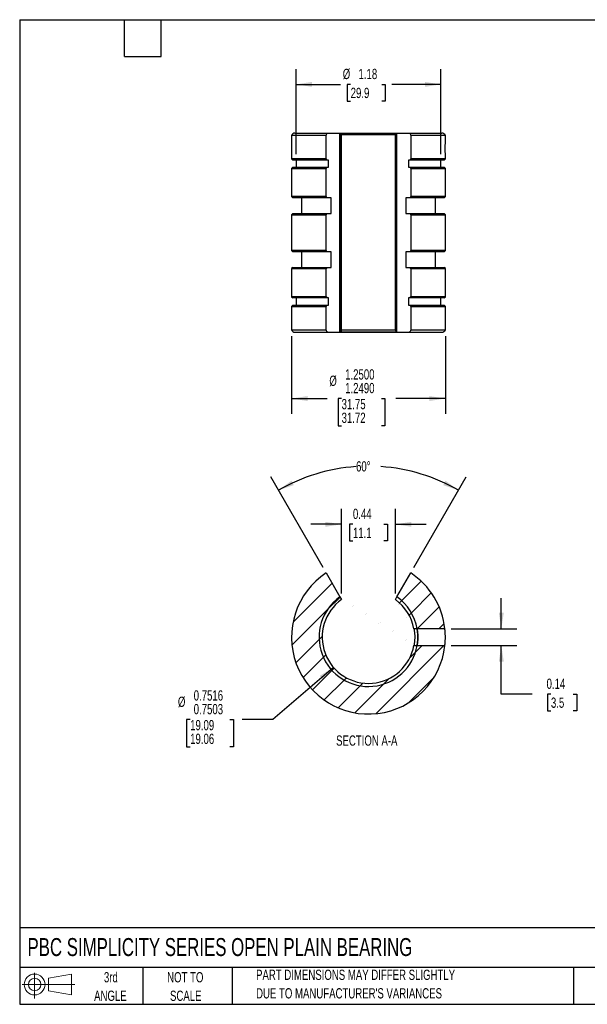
# Model space of a CAD drawing. Header units: inches. Extents: x 0.2 to 10.8, y 0.2 to 8.2.
# Tile 1 of 3: x 0.2 to 4.9, y 0.2 to 8.2. Entities that reach past the tile are written whole.
import ezdxf

# ---------------------------------------------------------------- set-up
doc = ezdxf.new("R2010")
doc.units = ezdxf.units.IN
doc.header["$MEASUREMENT"] = 0
doc.layers.add('DIMENSIONS', color=140, linetype='Continuous', lineweight=25)
doc.layers.add('TEXT', color=140, linetype='Continuous', lineweight=25)
doc.layers.add('HATCH', color=6, linetype='Continuous')
doc.layers.add('SLD-DEFPOINTS', color=7, linetype='Continuous')
doc.styles.add('SLDTEXTSTYLE0', font='TXT', dxfattribs={"width": 0.7})
doc.dimstyles.new('SLDDIMSTYLE0', dxfattribs={"dimtxt": 0.084961, "dimasz": 0.13, "dimexe": 0, "dimexo": 0.0625, "dimgap": 0.02124, "dimtad": 0, "dimtih": 1, "dimtoh": 1, "dimrnd": 1e-09, "dimdsep": 46, "dimtxsty": 'SLDTEXTSTYLE0', "dimsah": 1, "dimcen": 0.09, "dimadec": 0, "dimazin": 2, "dimtfac": 1, "dimtmove": 0, "dimatfit": 0, "dimfxl": 0, "dimfrac": 2, "dimtolj": 1, "dimtzin": 12, "dimarcsym": 0})
doc.dimstyles.new('SLDDIMSTYLE1', dxfattribs={"dimtxt": 0.084961, "dimasz": 0.13, "dimexe": 0, "dimexo": 0.0625, "dimgap": 0.02124, "dimtad": 0, "dimtih": 1, "dimtoh": 1, "dimrnd": 1e-09, "dimzin": 12, "dimdsep": 46, "dimtxsty": 'SLDTEXTSTYLE0', "dimsah": 1, "dimcen": 0.09, "dimadec": 0, "dimazin": 3, "dimtfac": 1, "dimtofl": 0, "dimtmove": 0, "dimatfit": 3, "dimfxl": 0, "dimfrac": 2, "dimtolj": 1, "dimtzin": 12, "dimarcsym": 0})
doc.dimstyles.new('SLDDIMSTYLE2', dxfattribs={"dimtxt": 0.084961, "dimasz": 0.13, "dimexe": 0, "dimexo": 0.0625, "dimgap": 0.02124, "dimtad": 0, "dimtih": 1, "dimtoh": 1, "dimdec": 4, "dimzin": 12, "dimdsep": 46, "dimtxsty": 'SLDTEXTSTYLE0', "dimsah": 1, "dimcen": 0.09, "dimadec": 0, "dimazin": 3, "dimtfac": 1, "dimtdec": 0, "dimtofl": 0, "dimtmove": 0, "dimatfit": 3, "dimfxl": 0, "dimfrac": 2, "dimtolj": 1, "dimtzin": 12, "dimarcsym": 0})
doc.dimstyles.new('SLDDIMSTYLE3', dxfattribs={"dimtxt": 0.084961, "dimasz": 0.13, "dimexe": 0, "dimexo": 0.0625, "dimgap": 0.02124, "dimtad": 0, "dimtih": 1, "dimtoh": 1, "dimdec": 4, "dimrnd": 1e-09, "dimzin": 0, "dimdsep": 46, "dimtxsty": 'SLDTEXTSTYLE0', "dimsah": 1, "dimcen": 0, "dimadec": 0, "dimazin": 0, "dimlim": 1, "dimtp": 0.0016, "dimtm": -0.0003, "dimtfac": 1, "dimtdec": 4, "dimtofl": 0, "dimtmove": 0, "dimatfit": 3, "dimfxl": 0, "dimfrac": 2, "dimtolj": 1, "dimtzin": 12, "dimarcsym": 0})
doc.dimstyles.new('SLDDIMSTYLE4', dxfattribs={"dimtxt": 0.084961, "dimasz": 0.13, "dimexe": 0, "dimexo": 0.0625, "dimgap": 0.02124, "dimtad": 0, "dimtih": 1, "dimtoh": 1, "dimdec": 4, "dimrnd": 1e-09, "dimzin": 4, "dimdsep": 46, "dimtxsty": 'SLDTEXTSTYLE0', "dimsah": 1, "dimcen": 0.09, "dimadec": 0, "dimazin": 1, "dimlim": 1, "dimtm": 0.001, "dimtfac": 1, "dimtdec": 4, "dimtofl": 0, "dimtmove": 0, "dimatfit": 3, "dimfxl": 0, "dimfrac": 2, "dimtolj": 1, "dimtzin": 12, "dimarcsym": 0})

# ---------------------------------------------------------------- blocks, each defined once
blk = doc.blocks.new('Block11')
at = {"color": 7, "linetype": 'Continuous', "lineweight": 18}
for p, q in [((0.1019, 0.2091), (0.1019, 0)), ((0.2157, 0.1641), (0.4006, 0.1981)), ((0.2157, 0.0628), (0.2157, 0.1641)), ((0.4006, 0.1981), (0.4006, 0.0288)), ((0, 0.1135), (0.4281, 0.1135)), ((0.2157, 0.0628), (0.4006, 0.0288))]:
    blk.add_line(p, q, dxfattribs=at)
for radius in [0.0846, 0.0506]:
    blk.add_circle((0.1019, 0.1135), radius, dxfattribs=at)
blk = doc.blocks.new('Block12')
at = {"layer": 'SLD-DEFPOINTS'}
blk.add_blockref('Block11', (0, 0), dxfattribs=at)
blk = doc.blocks.new('SW_NOTE_0_2')
at = {"layer": 'TEXT', "color": 0, "char_height": 0.083333, "attachment_point": 1, "style": 'SLDTEXTSTYLE0'}
for s, insert in [('PART DIMENSIONS MAY DIFFER SLIGHTLY', (0, 0.1074)), ("DUE TO MANUFACTURER'S VARIANCES", (0, -0.0431))]:
    blk.add_mtext(s, dxfattribs=dict(at, insert=insert))
blk = doc.blocks.new('SW_NOTE_0_3')
at = {"layer": 'TEXT', "color": 0, "char_height": 0.08333, "attachment_point": 2, "style": 'SLDTEXTSTYLE0'}
for s, insert in [('NOT TO', (0.207, 0.1074)), ('SCALE', (0.2108, -0.0431))]:
    blk.add_mtext(s, dxfattribs=dict(at, insert=insert))
blk = doc.blocks.new('SW_NOTE_0_4')
at = {"layer": 'TEXT', "color": 0, "char_height": 0.08333, "attachment_point": 2, "style": 'SLDTEXTSTYLE0'}
for s, insert in [('3rd', (0.0911, 0.1074)), ('ANGLE', (0.0873, -0.0431))]:
    blk.add_mtext(s, dxfattribs=dict(at, insert=insert))
blk = doc.blocks.new('_D_5')
at = {"layer": 'DIMENSIONS'}
for p, q in [((4.1621, 3.3012), (4.1621, 3.5512)), ((3.7539, 3.3012), (4.2871, 3.3012)), ((3.7539, 3.1652), (4.2871, 3.1652)), ((4.1621, 2.77), (4.1621, 3.1652)), ((4.4121, 2.77), (4.1621, 2.77)), ((4.5652, 2.77), (4.5367, 2.77)), ((4.5367, 2.77), (4.5367, 2.635)), ((4.747, 2.77), (4.7755, 2.77)), ((4.7755, 2.77), (4.7755, 2.635)), ((4.5367, 2.635), (4.5652, 2.635)), ((4.7755, 2.635), (4.747, 2.635))]:
    blk.add_line(p, q, dxfattribs=at)
for points in [[(4.1621, 3.3012), (4.1821, 3.4312), (4.1421, 3.4312)], [(4.1621, 3.1652), (4.1421, 3.0352), (4.1821, 3.0352)]]:
    blk.add_solid(points, dxfattribs=at)
at = {"layer": 'DIMENSIONS', "char_height": 0.08333, "attachment_point": 1, "style": 'SLDTEXTSTYLE0'}
for s, insert in [('0.14', (4.5299, 2.8965)), ('3.5', (4.5652, 2.7424))]:
    blk.add_mtext(s, dxfattribs=dict(at, insert=insert))
blk = doc.blocks.new('_D_6')
at = {"layer": 'DIMENSIONS'}
for p, q in [((2.864, 3.5884), (2.864, 4.2751)), ((3.302, 3.5884), (3.302, 4.2751)), ((2.864, 4.1501), (2.614, 4.1501)), ((2.9567, 4.1501), (2.9282, 4.1501)), ((2.9282, 4.1501), (2.9282, 4.015)), ((3.2092, 4.1501), (3.2377, 4.1501)), ((3.2377, 4.1501), (3.2377, 4.015)), ((3.302, 4.1501), (3.552, 4.1501)), ((2.9282, 4.015), (2.9567, 4.015)), ((3.2377, 4.015), (3.2092, 4.015))]:
    blk.add_line(p, q, dxfattribs=at)
for points in [[(2.864, 4.1501), (2.734, 4.1701), (2.734, 4.1301)], [(3.302, 4.1501), (3.432, 4.1301), (3.432, 4.1701)]]:
    blk.add_solid(points, dxfattribs=at)
at = {"layer": 'DIMENSIONS', "char_height": 0.08333, "attachment_point": 1, "style": 'SLDTEXTSTYLE0'}
for s, insert in [('0.44', (2.9567, 4.2765)), ('11.1', (2.9567, 4.1224))]:
    blk.add_mtext(s, dxfattribs=dict(at, insert=insert))
blk = doc.blocks.new('_D_7')
at = {"layer": 'DIMENSIONS'}
for p, q in [((2.7141, 3.798), (2.2887, 4.5347)), ((3.4518, 3.798), (3.8772, 4.5347))]:
    blk.add_line(p, q, dxfattribs=at)
for start, end in [(93.94849, 120), (60, 86.05151)]:
    blk.add_arc((3.083, 3.1591), 1.4634, start, end, dxfattribs=at)
for points in [[(2.3512, 4.4264), (2.4758, 4.4686), (2.4574, 4.5041)], [(3.8147, 4.4264), (3.7086, 4.5041), (3.6901, 4.4686)]]:
    blk.add_solid(points, dxfattribs=at)
at = {"layer": 'DIMENSIONS', "insert": (2.9822, 4.6624), "char_height": 0.08333, "attachment_point": 1, "style": 'SLDTEXTSTYLE0'}
blk.add_mtext('60°', dxfattribs=at)
blk = doc.blocks.new('_D_8')
at = {"layer": 'DIMENSIONS'}
for p, q in [((2.7986, 2.9878), (2.3072, 2.5636)), ((1.6346, 2.5636), (1.6061, 2.5636)), ((1.6061, 2.5636), (1.6061, 2.3414)), ((1.9578, 2.5636), (1.9863, 2.5636)), ((1.9863, 2.5636), (1.9863, 2.3414)), ((2.3072, 2.5636), (2.0572, 2.5636)), ((1.6061, 2.3414), (1.6346, 2.3414)), ((1.9863, 2.3414), (1.9578, 2.3414))]:
    blk.add_line(p, q, dxfattribs=at)
blk.add_solid([(2.7986, 2.9878), (2.6871, 2.918), (2.7133, 2.8877)], dxfattribs=at)
at = {"layer": 'DIMENSIONS', "char_height": 0.08333, "attachment_point": 1, "style": 'SLDTEXTSTYLE0'}
for s, insert in [('0.7516', (1.6634, 2.8012)), ('%%c', (1.5351, 2.7497)), ('0.7503', (1.6634, 2.6901)), ('19.09', (1.6346, 2.5599)), ('19.06', (1.6346, 2.4488))]:
    blk.add_mtext(s, dxfattribs=dict(at, insert=insert))
blk = doc.blocks.new('_D_9')
at = {"layer": 'DIMENSIONS'}
for p, q in [((2.4945, 7.1584), (2.4945, 7.8493)), ((3.6715, 7.1584), (3.6715, 7.8493)), ((2.4945, 7.7243), (2.8552, 7.7243)), ((2.9384, 7.7243), (2.9098, 7.7243)), ((2.9098, 7.7243), (2.9098, 7.5892)), ((3.1908, 7.7243), (3.2194, 7.7243)), ((3.2194, 7.7243), (3.2194, 7.5892)), ((3.6715, 7.7243), (3.274, 7.7243)), ((2.9098, 7.5892), (2.9384, 7.5892)), ((3.2194, 7.5892), (3.1908, 7.5892))]:
    blk.add_line(p, q, dxfattribs=at)
for points in [[(2.4945, 7.7243), (2.6245, 7.7043), (2.6245, 7.7443)], [(3.6715, 7.7243), (3.5415, 7.7443), (3.5415, 7.7043)]]:
    blk.add_solid(points, dxfattribs=at)
at = {"layer": 'DIMENSIONS', "char_height": 0.08333, "attachment_point": 1, "style": 'SLDTEXTSTYLE0'}
for s, insert in [('%%c', (2.8742, 7.8507)), ('1.18', (3.0025, 7.8507)), ('29.9', (2.9384, 7.6967))]:
    blk.add_mtext(s, dxfattribs=dict(at, insert=insert))
blk = doc.blocks.new('_D_10')
at = {"layer": 'DIMENSIONS'}
for p, q in [((2.4583, 5.6797), (2.4583, 5.0469)), ((3.7076, 5.6797), (3.7076, 5.0469)), ((2.4583, 5.1719), (2.7463, 5.1719)), ((2.8648, 5.1719), (2.8362, 5.1719)), ((2.8362, 5.1719), (2.8362, 4.9497)), ((3.1879, 5.1719), (3.2164, 5.1719)), ((3.2164, 5.1719), (3.2164, 4.9497)), ((3.7076, 5.1719), (3.3064, 5.1719)), ((2.8362, 4.9497), (2.8648, 4.9497)), ((3.2164, 4.9497), (3.1879, 4.9497))]:
    blk.add_line(p, q, dxfattribs=at)
for points in [[(2.4583, 5.1719), (2.5883, 5.1519), (2.5883, 5.1919)], [(3.7076, 5.1719), (3.5776, 5.1919), (3.5776, 5.1519)]]:
    blk.add_solid(points, dxfattribs=at)
at = {"layer": 'DIMENSIONS', "char_height": 0.08333, "attachment_point": 1, "style": 'SLDTEXTSTYLE0'}
for s, insert in [('%%c', (2.7653, 5.358)), ('1.2500', (2.8936, 5.4095)), ('1.2490', (2.8936, 5.2984)), ('31.75', (2.8648, 5.1683)), ('31.72', (2.8648, 5.0571))]:
    blk.add_mtext(s, dxfattribs=dict(at, insert=insert))

msp = doc.modelspace()

# ---------------------------------------------------------------- hatches: boundary and pattern name
at = {"layer": 'HATCH'}
h = msp.add_hatch(dxfattribs=at)
h.set_pattern_fill('ANSI31', color=256, style=0)
edge = h.paths.add_edge_path(flags=0)
edge.add_line((2.85122, 3.56045), (2.7391, 3.75465))
edge.add_arc((3.08297, 3.2332), 0.62462, 123.402454, 353.750213)
edge.add_line((3.70388, 3.1652), (3.47816, 3.1652))
edge.add_arc((3.08297, 3.2332), 0.401, 125.304354, 350.23708, ccw=False)
h = msp.add_hatch(dxfattribs=at)
h.set_pattern_fill('ANSI31', color=256, style=0)
edge = h.paths.add_edge_path(flags=0)
edge.add_line((3.42683, 3.75465), (3.31471, 3.56045))
edge.add_arc((3.08297, 3.2332), 0.401, 9.76272, 54.695646, ccw=False)
edge.add_line((3.47816, 3.3012), (3.70388, 3.3012))
edge.add_arc((3.08297, 3.2332), 0.62462, 6.249587, 56.597546)
h = msp.add_hatch(dxfattribs=at)
h.set_pattern_fill('ANSI31', color=256, style=0)
edge = h.paths.add_edge_path(flags=0)
edge.add_arc((3.08297, 3.2332), 0.401, 125.304354, 350.23708)
edge.add_line((3.47816, 3.1652), (3.45239, 3.1652))
edge.add_arc((3.08297, 3.2332), 0.37562, 125.663819, 349.570421, ccw=False)
edge.add_line((2.86397, 3.53838), (2.85122, 3.56045))
h = msp.add_hatch(dxfattribs=at)
h.set_pattern_fill('ANSI31', color=256, style=0)
edge = h.paths.add_edge_path(flags=0)
edge.add_arc((3.08297, 3.2332), 0.401, 9.76272, 54.695646)
edge.add_line((3.31471, 3.56045), (3.30197, 3.53838))
edge.add_arc((3.08297, 3.2332), 0.37562, 10.429379, 54.336181, ccw=False)
edge.add_line((3.45239, 3.3012), (3.47816, 3.3012))

# ---------------------------------------------------------------- linework, layer by layer
for p, q in [((2.45834, 7.31003), (2.45834, 7.11888)), ((2.7391, 7.31003), (2.45834, 7.31003)), ((2.48609, 7.32863), (2.753, 7.32863)), ((2.7391, 7.11888), (2.7391, 7.31003)), ((2.753, 7.32863), (2.85122, 7.32863)), ((2.85122, 7.32863), (2.85122, 5.71113)), ((2.85122, 7.32861), (3.31471, 7.32861)), ((2.85122, 5.71114), (2.85122, 7.32861)), ((2.85236, 7.32863), (3.31373, 7.32863)), ((3.30197, 7.31315), (2.86397, 7.31315)), ((2.86397, 5.7266), (2.86397, 7.31315)), ((3.30197, 5.7266), (3.30197, 7.31315)), ((3.31471, 5.71113), (3.31471, 7.32863)), ((3.31471, 7.32863), (3.41293, 7.32863)), ((3.31471, 5.71114), (3.31471, 7.32861)), ((3.41293, 7.32863), (3.67984, 7.32863)), ((3.70759, 7.31003), (3.42683, 7.31003)), ((3.42683, 7.31003), (3.42683, 7.11888)), ((3.70759, 7.2714), (3.70759, 7.31003)), ((3.70759, 7.11888), (3.70759, 7.13563)), ((2.45834, 7.11888), (2.46884, 7.10838)), ((2.7391, 7.11888), (2.45834, 7.11888)), ((2.46884, 7.05088), (2.45834, 7.04038)), ((2.45834, 7.04038), (2.45834, 6.81238)), ((2.45834, 7.04038), (2.7391, 7.04038)), ((2.74436, 7.10838), (2.46884, 7.10838)), ((2.46884, 7.05088), (2.74436, 7.05088)), ((2.49447, 7.10838), (2.49447, 7.05088)), ((2.7391, 7.11888), (2.74436, 7.10838)), ((2.74436, 7.05088), (2.7391, 7.04038)), ((2.7391, 6.81238), (2.7391, 7.04038)), ((2.7572, 7.10838), (2.74436, 7.10838)), ((2.74436, 7.05088), (2.7572, 7.05088)), ((2.7572, 7.05088), (2.7572, 7.10838)), ((3.42157, 7.10838), (3.40874, 7.10838)), ((3.40874, 7.10838), (3.40874, 7.05088)), ((3.40874, 7.05088), (3.42157, 7.05088)), ((3.42157, 7.10838), (3.42683, 7.11888)), ((3.69709, 7.10838), (3.42157, 7.10838)), ((3.42683, 7.04038), (3.42157, 7.05088)), ((3.42157, 7.05088), (3.69709, 7.05088)), ((3.70759, 7.11888), (3.42683, 7.11888)), ((3.42683, 7.04038), (3.42683, 6.81238)), ((3.42683, 7.04038), (3.70759, 7.04038)), ((3.67147, 7.05088), (3.67147, 7.10838)), ((3.69709, 7.10838), (3.70759, 7.11888)), ((3.70759, 7.04038), (3.69709, 7.05088)), ((3.70759, 6.81238), (3.70759, 7.04038)), ((2.45834, 6.81238), (2.46884, 6.80188)), ((2.7391, 6.81238), (2.45834, 6.81238)), ((2.74436, 6.80188), (2.46884, 6.80188)), ((2.53947, 6.80188), (2.53947, 6.67588)), ((2.7391, 6.81238), (2.74436, 6.80188)), ((2.77975, 6.80188), (2.74436, 6.80188)), ((2.77975, 6.67588), (2.77975, 6.80188)), ((3.42157, 6.80188), (3.38619, 6.80188)), ((3.38619, 6.80188), (3.38619, 6.67588)), ((3.42157, 6.80188), (3.42683, 6.81238)), ((3.69709, 6.80188), (3.42157, 6.80188)), ((3.70759, 6.81238), (3.42683, 6.81238)), ((3.62647, 6.67588), (3.62647, 6.80188)), ((3.69709, 6.80188), (3.70759, 6.81238)), ((2.46884, 6.67588), (2.45834, 6.66538)), ((2.45834, 6.66538), (2.45834, 6.37438)), ((2.45834, 6.66538), (2.7391, 6.66538)), ((2.46884, 6.67588), (2.74436, 6.67588)), ((2.74436, 6.67588), (2.7391, 6.66538)), ((2.7391, 6.37438), (2.7391, 6.66538)), ((2.74436, 6.67588), (2.77975, 6.67588)), ((3.38619, 6.67588), (3.42157, 6.67588)), ((3.42683, 6.66538), (3.42157, 6.67588)), ((3.42157, 6.67588), (3.69709, 6.67588)), ((3.42683, 6.66538), (3.42683, 6.37438)), ((3.42683, 6.66538), (3.70759, 6.66538)), ((3.70759, 6.66538), (3.69709, 6.67588)), ((3.70759, 6.37438), (3.70759, 6.66538)), ((2.45834, 6.37438), (2.46884, 6.36388)), ((2.7391, 6.37438), (2.45834, 6.37438)), ((2.74436, 6.36388), (2.46884, 6.36388)), ((2.53947, 6.36388), (2.53947, 6.23788)), ((2.7391, 6.37438), (2.74436, 6.36388)), ((2.77975, 6.36388), (2.74436, 6.36388)), ((2.77975, 6.23788), (2.77975, 6.36388)), ((3.42157, 6.36388), (3.38619, 6.36388)), ((3.38619, 6.36388), (3.38619, 6.23788)), ((3.42157, 6.36388), (3.42683, 6.37438)), ((3.69709, 6.36388), (3.42157, 6.36388)), ((3.70759, 6.37438), (3.42683, 6.37438)), ((3.62647, 6.23788), (3.62647, 6.36388)), ((3.69709, 6.36388), (3.70759, 6.37438)), ((2.46884, 6.23788), (2.45834, 6.22738)), ((2.45834, 6.22738), (2.45834, 5.99938)), ((2.45834, 6.22738), (2.7391, 6.22738)), ((2.46884, 6.23788), (2.74436, 6.23788)), ((2.74436, 6.23788), (2.7391, 6.22738)), ((2.7391, 5.99938), (2.7391, 6.22738)), ((2.74436, 6.23788), (2.77975, 6.23788)), ((3.38619, 6.23788), (3.42157, 6.23788)), ((3.42683, 6.22738), (3.42157, 6.23788)), ((3.42157, 6.23788), (3.69709, 6.23788)), ((3.42683, 6.22738), (3.42683, 5.99938)), ((3.42683, 6.22738), (3.70759, 6.22738)), ((3.70759, 6.22738), (3.69709, 6.23788)), ((3.70759, 5.99938), (3.70759, 6.22738)), ((2.45834, 5.99938), (2.46884, 5.98888)), ((2.7391, 5.99938), (2.45834, 5.99938)), ((2.46884, 5.93138), (2.45834, 5.92088)), ((2.45834, 5.92088), (2.45834, 5.72973)), ((2.45834, 5.92088), (2.7391, 5.92088)), ((2.74436, 5.98888), (2.46884, 5.98888)), ((2.46884, 5.93138), (2.74436, 5.93138)), ((2.49447, 5.98888), (2.49447, 5.93138)), ((2.7391, 5.99938), (2.74436, 5.98888)), ((2.74436, 5.93138), (2.7391, 5.92088)), ((2.7391, 5.72973), (2.7391, 5.92088)), ((2.7572, 5.98888), (2.74436, 5.98888)), ((2.74436, 5.93138), (2.7572, 5.93138)), ((2.7572, 5.93138), (2.7572, 5.98888)), ((3.42157, 5.98888), (3.40874, 5.98888)), ((3.40874, 5.98888), (3.40874, 5.93138)), ((3.40874, 5.93138), (3.42157, 5.93138)), ((3.42157, 5.98888), (3.42683, 5.99938)), ((3.69709, 5.98888), (3.42157, 5.98888)), ((3.42683, 5.92088), (3.42157, 5.93138)), ((3.42157, 5.93138), (3.69709, 5.93138)), ((3.70759, 5.99938), (3.42683, 5.99938)), ((3.42683, 5.92088), (3.42683, 5.72973)), ((3.42683, 5.92088), (3.70759, 5.92088)), ((3.67147, 5.93138), (3.67147, 5.98888)), ((3.69709, 5.98888), (3.70759, 5.99938)), ((3.70759, 5.92088), (3.69709, 5.93138)), ((3.70759, 5.72973), (3.70759, 5.92088)), ((2.45834, 5.72973), (2.7391, 5.72973)), ((2.48609, 5.71113), (2.753, 5.71113)), ((2.753, 5.71113), (2.85122, 5.71113)), ((2.85106, 5.71114), (3.31471, 5.71114)), ((3.31368, 5.71113), (2.85231, 5.71113)), ((3.30197, 5.7266), (2.86397, 5.7266)), ((3.31471, 5.71113), (3.41293, 5.71113)), ((3.41293, 5.71113), (3.67984, 5.71113)), ((3.42683, 5.72973), (3.70759, 5.72973)), ((2.7391, 3.75465), (2.85122, 3.56045)), ((3.31471, 3.56045), (3.42683, 3.75465)), ((2.85122, 3.56045), (2.86397, 3.53838)), ((3.30197, 3.53838), (3.31471, 3.56045)), ((3.47816, 3.3012), (3.45239, 3.3012)), ((3.70388, 3.3012), (3.47816, 3.3012)), ((3.45239, 3.1652), (3.47816, 3.1652)), ((3.47816, 3.1652), (3.70388, 3.1652))]:
    msp.add_line(p, q)
for centre, radius, start, end in [((2.48609, 7.29863), 0.03, 90, 157.668355), ((3.67984, 7.29863), 0.03, 22.331645, 90), ((2.48609, 5.74113), 0.03, 202.331645, 270), ((3.67984, 5.74113), 0.03, 270, 337.668355), ((3.08297, 3.2332), 0.62463, 123.402454, 353.750213), ((3.08297, 3.2332), 0.62463, 6.249587, 56.597546), ((3.08297, 3.2332), 0.401, 125.304354, 350.23708), ((3.08297, 3.2332), 0.37563, 125.663819, 349.570421), ((3.08297, 3.2332), 0.37563, 10.429379, 54.336181), ((3.08297, 3.2332), 0.401, 9.76272, 54.695646)]:
    msp.add_arc(centre, radius, start, end)
for points, knots in [([(2.7391, 7.31003), (2.74023, 7.31551), (2.74216, 7.32024), (2.7471, 7.32685), (2.75005, 7.32863), (2.753, 7.32863)], [0, 0, 0, 0, 0.5, 0.5, 1, 1, 1, 1]), ([(2.85122, 7.32861), (2.85384, 7.32846), (2.85641, 7.32693), (2.85973, 7.32291), (2.86076, 7.32125), (2.86256, 7.31752), (2.86333, 7.31544), (2.86397, 7.31315)], [0, 0, 0, 0, 0.5, 0.5, 0.75, 0.75, 1, 1, 1, 1]), ([(3.30197, 7.31315), (3.30324, 7.31774), (3.30511, 7.32157), (3.30843, 7.3256), (3.30964, 7.32667), (3.31212, 7.32813), (3.3134, 7.32854), (3.31471, 7.32861)], [0, 0, 0, 0, 0.5, 0.5, 0.75, 0.75, 1, 1, 1, 1]), ([(3.41293, 7.32863), (3.41588, 7.32863), (3.41885, 7.32682), (3.42374, 7.32028), (3.42571, 7.3155), (3.42683, 7.31003)], [0, 0, 0, 0, 0.5, 0.5, 1, 1, 1, 1]), ([(3.70757, 7.2714), (3.70757, 7.27141), (3.70757, 7.27142), (3.70733, 7.26924), (3.70692, 7.26524), (3.70637, 7.2594), (3.70575, 7.25205), (3.70512, 7.24324), (3.70456, 7.23338), (3.70414, 7.22257), (3.70389, 7.21133), (3.70386, 7.19978), (3.70403, 7.18848), (3.7044, 7.17752), (3.70491, 7.16739), (3.70552, 7.15817), (3.70615, 7.1503), (3.70674, 7.14385), (3.70721, 7.13919), (3.70753, 7.13619), (3.70757, 7.13582), (3.70759, 7.13563)], [0, 0, 0, 0, 0.0359774, 0.0885781, 0.1426985, 0.1954142, 0.2496431, 0.3026261, 0.3571441, 0.4101325, 0.4646728, 0.5173919, 0.5716479, 0.6242445, 0.6783548, 0.7311654, 0.7854943, 0.8385223, 0.8930939, 0.9460045, 1, 1, 1, 1]), ([(2.753, 5.71113), (2.75006, 5.71113), (2.74708, 5.71293), (2.74219, 5.71948), (2.74023, 5.72425), (2.7391, 5.72973)], [0, 0, 0, 0, 0.5, 0.5, 1, 1, 1, 1]), ([(2.85122, 5.71114), (2.85384, 5.71129), (2.85641, 5.71282), (2.85973, 5.71685), (2.86076, 5.7185), (2.86256, 5.72223), (2.86333, 5.72431), (2.86397, 5.7266)], [0, 0, 0, 0, 0.5, 0.5, 0.75, 0.75, 1, 1, 1, 1]), ([(3.30197, 5.7266), (3.30324, 5.72201), (3.30511, 5.71818), (3.30843, 5.71416), (3.30964, 5.71309), (3.31212, 5.71163), (3.3134, 5.71122), (3.31471, 5.71114)], [0, 0, 0, 0, 0.5, 0.5, 0.75, 0.75, 1, 1, 1, 1]), ([(3.42683, 5.72973), (3.42571, 5.72425), (3.42377, 5.71951), (3.41883, 5.7129), (3.41588, 5.71113), (3.41293, 5.71113)], [0, 0, 0, 0, 0.5, 0.5, 1, 1, 1, 1]), ([(3.45239, 3.3012), (3.45237, 3.30127), (3.4527, 3.29954), (3.45385, 3.29283), (3.45466, 3.28778), (3.45588, 3.27838), (3.45629, 3.27488), (3.45704, 3.26749), (3.45738, 3.26358), (3.45825, 3.25116), (3.45859, 3.24227), (3.45859, 3.22873), (3.45851, 3.22428), (3.4582, 3.21553), (3.45797, 3.21117), (3.45739, 3.20292), (3.45705, 3.199), (3.4563, 3.19157), (3.45589, 3.18808), (3.45467, 3.17869), (3.45385, 3.17362), (3.45271, 3.16689), (3.45237, 3.16513), (3.45239, 3.1652)], [0, 0, 0, 0, 0.125, 0.125, 0.25, 0.25, 0.3125, 0.3125, 0.375, 0.375, 0.5, 0.5, 0.5625, 0.5625, 0.625, 0.625, 0.6875, 0.6875, 0.75, 0.75, 0.875, 0.875, 1, 1, 1, 1]), ([(3.47816, 3.3012), (3.47815, 3.30127), (3.47846, 3.29954), (3.47952, 3.29283), (3.48028, 3.28779), (3.48143, 3.27838), (3.48181, 3.27488), (3.48252, 3.26749), (3.48284, 3.26357), (3.48365, 3.25116), (3.48397, 3.24228), (3.48397, 3.22873), (3.48389, 3.22428), (3.4836, 3.21553), (3.48338, 3.21118), (3.48284, 3.20292), (3.48252, 3.199), (3.48182, 3.19158), (3.48143, 3.18808), (3.48029, 3.17868), (3.47953, 3.17362), (3.47846, 3.16689), (3.47815, 3.16513), (3.47816, 3.1652)], [0, 0, 0, 0, 0.125, 0.125, 0.25, 0.25, 0.3125, 0.3125, 0.375, 0.375, 0.5, 0.5, 0.5625, 0.5625, 0.625, 0.625, 0.6875, 0.6875, 0.75, 0.75, 0.875, 0.875, 1, 1, 1, 1]), ([(3.47816, 3.1652), (3.47815, 3.16516), (3.47822, 3.16558), (3.47851, 3.16725), (3.47872, 3.16854), (3.47926, 3.17193), (3.47958, 3.17401), (3.48028, 3.17893), (3.48067, 3.18179), (3.48181, 3.1912), (3.48257, 3.1988), (3.48365, 3.21523), (3.48397, 3.22424), (3.48397, 3.23765), (3.48389, 3.24219), (3.4836, 3.25096), (3.48338, 3.25522), (3.48257, 3.26764), (3.48182, 3.27516), (3.48066, 3.28466), (3.48029, 3.28746), (3.47958, 3.29237), (3.47926, 3.29449), (3.47872, 3.29787), (3.47851, 3.29913), (3.47822, 3.30082), (3.47815, 3.30124), (3.47816, 3.3012)], [0, 0, 0, 0, 0.0625, 0.0625, 0.125, 0.125, 0.1875, 0.1875, 0.25, 0.25, 0.375, 0.375, 0.5, 0.5, 0.5625, 0.5625, 0.625, 0.625, 0.75, 0.75, 0.8125, 0.8125, 0.875, 0.875, 0.9375, 0.9375, 1, 1, 1, 1]), ([(3.70388, 3.1652), (3.70388, 3.16516), (3.70392, 3.16557), (3.7041, 3.16725), (3.70424, 3.16853), (3.70458, 3.17192), (3.70478, 3.174), (3.70523, 3.17892), (3.70548, 3.18179), (3.70621, 3.19121), (3.7067, 3.19881), (3.70739, 3.21525), (3.70759, 3.22425), (3.70759, 3.23764), (3.70754, 3.24217), (3.70736, 3.25094), (3.70722, 3.2552), (3.70687, 3.26348), (3.70666, 3.26747), (3.70621, 3.27486), (3.70597, 3.27831), (3.70548, 3.28466), (3.70524, 3.28747), (3.70479, 3.29238), (3.70458, 3.2945), (3.70424, 3.29787), (3.7041, 3.29914), (3.70392, 3.30082), (3.70388, 3.30123), (3.70388, 3.3012)], [0, 0, 0, 0, 0.0625, 0.0625, 0.125, 0.125, 0.1875, 0.1875, 0.25, 0.25, 0.375, 0.375, 0.5, 0.5, 0.5625, 0.5625, 0.625, 0.625, 0.6875, 0.6875, 0.75, 0.75, 0.8125, 0.8125, 0.875, 0.875, 0.9375, 0.9375, 1, 1, 1, 1])]:
    msp.add_open_spline(points, degree=3, knots=knots)
at = {"layer": 'TEXT'}
for p, q in [((0.25, 8.25), (10.75, 8.25)), ((0.25, 8.25), (0.25, 0.25)), ((1.1, 7.95), (1.1, 8.25)), ((1.4, 7.95), (1.4, 8.25)), ((1.1, 7.95), (1.4, 7.95)), ((10.75, 0.87111), (0.25, 0.87111)), ((10.75, 0.55), (0.25, 0.55)), ((1.25, 0.55), (1.25, 0.25)), ((1.97684, 0.55), (1.97684, 0.25)), ((4.74986, 0.55), (4.74986, 0.25)), ((0.25, 0.25), (10.75, 0.25))]:
    msp.add_line(p, q, dxfattribs=at)

# ---------------------------------------------------------------- block references
at = {"layer": 'SLD-DEFPOINTS'}
msp.add_blockref('Block12', (0.26921, 0.2974), dxfattribs=at)
at = {"layer": 'TEXT'}
for name, p in [('SW_NOTE_0_4', (0.8995, 0.40425)), ('SW_NOTE_0_3', (1.38808, 0.40425)), ('SW_NOTE_0_2', (2.17005, 0.42408))]:
    msp.add_blockref(name, p, dxfattribs=at)

# ---------------------------------------------------------------- texts
at = {"layer": 'TEXT', "style": 'SLDTEXTSTYLE0'}
for s, insert, char_height, attachment_point in [('SECTION A-A', (3.06933, 2.43455), 0.0833333, 2), ('PBC SIMPLICITY SERIES OPEN PLAIN BEARING', (0.31361, 0.78813), 0.1458333, 1)]:
    msp.add_mtext(s, dxfattribs=dict(at, insert=insert, char_height=char_height, attachment_point=attachment_point))

# ---------------------------------------------------------------- dimensions: what is measured, and where the dimension line sits
at = {"layer": 'DIMENSIONS'}
for base, p1, p2, dimstyle, picture, middle in [((3.67147, 7.72426), (2.49447, 7.10838), (3.67147, 7.10838), 'SLDDIMSTYLE1', '_D_9', (3.06461, 7.72426)), ((3.7075918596, 5.1719461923), (2.4583418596, 5.7297274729), (3.7075918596, 5.7297274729), 'SLDDIMSTYLE4', '_D_10', (3.0263301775, 5.1719461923))]:
    dim = msp.add_linear_dim(base=base, p1=p1, p2=p2, text='%%c<>', dimstyle=dimstyle, dxfattribs=at)
    dim.commit()
    dim.dimension.update_dxf_attribs({"geometry": picture, "text_midpoint": middle, "dimtype": 160})
dim = msp.add_angular_dim_2l(base=(3.5102, 4.55874), line1=((3.30197, 3.53838), (3.42683, 3.75465)), line2=((2.7391, 3.75465), (2.86397, 3.53838)), dimstyle='SLDDIMSTYLE2', dxfattribs=at)
dim.commit()
dim.dimension.update_dxf_attribs({"geometry": '_D_7', "text_midpoint": (3.08297, 4.62249), "dimtype": 162})
dim = msp.add_linear_dim(base=(2.86397, 4.15005), p1=(3.30197, 3.53838), p2=(2.86397, 3.53838), dimstyle='SLDDIMSTYLE0', dxfattribs=at)
dim.commit()
dim.dimension.update_dxf_attribs({"geometry": '_D_6', "text_midpoint": (3.08297, 4.15005), "dimtype": 160})
dim = msp.add_linear_dim(base=(4.16207, 3.1652), p1=(3.70388, 3.3012), p2=(3.70388, 3.1652), angle=89.9999, dimstyle='SLDDIMSTYLE0', dxfattribs=at)
dim.commit()
dim.dimension.update_dxf_attribs({"geometry": '_D_5', "text_midpoint": (4.16207, 2.77001), "dimtype": 160})
dim = msp.add_diameter_dim_2p(p1=(3.36732, 3.47864), p2=(2.79862, 2.98776), dimstyle='SLDDIMSTYLE3', dxfattribs=at)
dim.commit()
dim.dimension.update_dxf_attribs({"geometry": '_D_8', "text_midpoint": (1.79619, 2.56364), "dimtype": 163})

doc.saveas('drawing.dxf')
